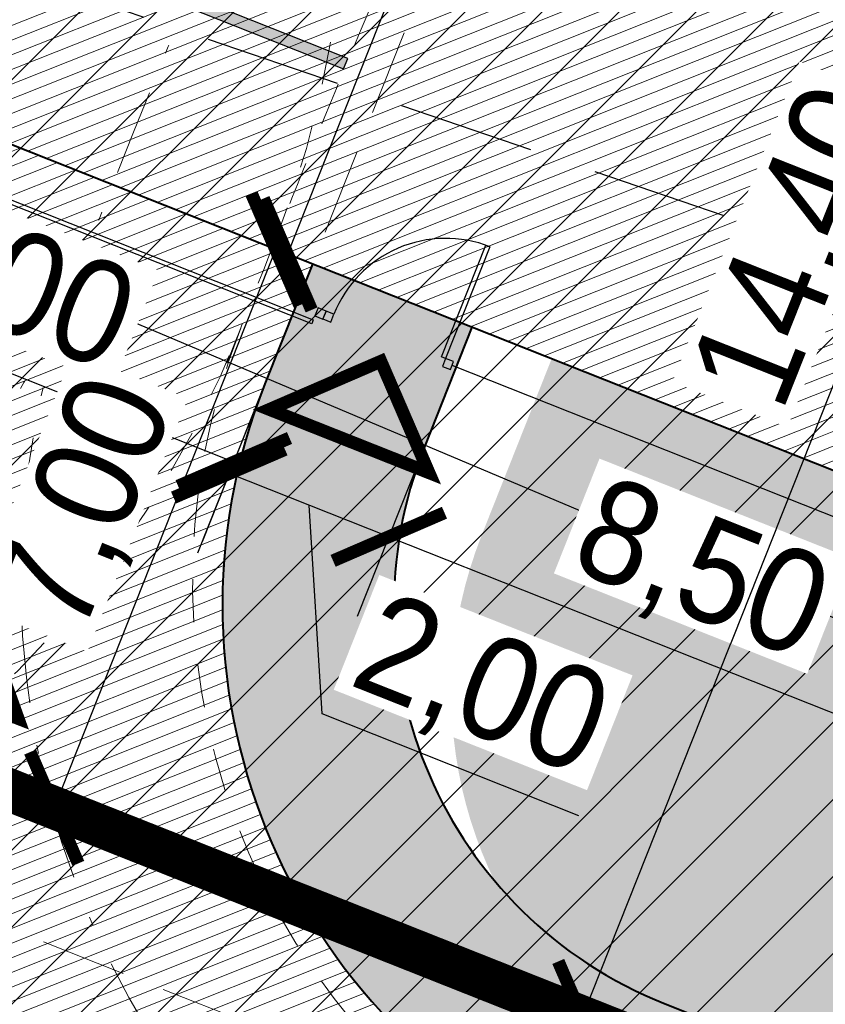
# Model space of a CAD drawing. Header units: millimetres. Extents: x -420 to 7389807, y 100 to 5530098.
# Tile 11 of 19: x 945 to 954, y 331 to 343. Entities that reach past the tile are written whole.
import ezdxf

# ---------------------------------------------------------------- set-up
doc = ezdxf.new("R2010")
doc.units = ezdxf.units.MM
for name, pattern in [('DASHDOTX2', [2, 1, -0.5, 0, -0.5]), ('HIDDEN', [0.375, 0.25, -0.125]), ('HIDDEN2', [4.762499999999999, 3.175, -1.5875]), ('sm05_500', [1, 0.5, -0.5])]:
    doc.linetypes.add(name, pattern=pattern)
for name, color, linetype, lineweight in [('_krawężnik', 50, 'sm05_500', 20), ('_wymiary', 7, 'Continuous', 9), ('A_OGODZENIE', 200, 'Continuous', 30), ('A_Z_drogi grube', 7, 'Continuous', 40), ('A_Z_drogi_cienkie', 7, 'Continuous', 20), ('A_Z_granice działek', 74, 'Continuous', 13), ('A_Z_hatch_kreskowanie', 252, 'Continuous', 9), ('A_Z_podkład mapa tiff', 7, 'Continuous', 15), ('A_Z_sieć_wodna', 160, 'Continuous', 30), ('A_Z_urządzenia proj PZT', 7, 'Continuous', 15), ('A_Z_wjazdy_wejścia', 5, 'Continuous', 13), ('A_Z_zieleń_trawa', 95, 'Continuous', 9)]:
    doc.layers.add(name, color=color, linetype=linetype, lineweight=lineweight)
doc.layers.add('_niewidoczna', color=121, linetype='Continuous', lineweight=30, plot=False)
doc.layers.add('_obwiednie', color=21, linetype='Continuous', lineweight=9, plot=False)
doc.layers.add('A_Z_sieć_elektryczna_strefa', color=7, linetype='Continuous', lineweight=5, true_color=0xff8484)
doc.layers.add('szlaban', color=31, linetype='Continuous')
doc.styles.get("Standard").update_dxf_attribs({"font": 'arial.ttf', "width": 0.9})
doc.linetypes.add('OGRODZENIE1', pattern='A,0.25,-0.1,[133,ltypeshp.shx,S=0.1,R=0,X=-0.1,Y=0],-0.1,1', length=1.45)
doc.dimstyles.new('1_500', dxfattribs={"dimtxt": 1.2, "dimasz": 1, "dimexe": 1, "dimexo": 0.625, "dimgap": 0.2, "dimtad": 1, "dimzin": 0, "dimtxsty": 'Standard', "dimblk": 'ARCHTICK', "dimblk1": 'ARCHTICK', "dimblk2": 'ARCHTICK', "dimcen": 1, "dimclrd": 256, "dimclre": 256, "dimclrt": 256, "dimadec": 0, "dimazin": 0, "dimtfac": 1, "dimtmove": 1, "dimatfit": 3, "dimldrblk": 'ARCHTICK', "dimfxl": 1, "dimfxlon": 1, "dimtfill": 1, "dimarcsym": 1})
picture_1 = doc.add_image_def('image1.tiff', size_in_pixel=(3306, 2337))

# ---------------------------------------------------------------- blocks, each defined once
blk = doc.blocks.new('szlaban')
h = blk.add_hatch(color=256)
h.dxf.hatch_style = 1
h.paths.add_polyline_path([(0, 2.91038304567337e-11), (0, -0.2499999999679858), (0.4500000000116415, -0.2499999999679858), (0.4500000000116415, 2.91038304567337e-11)])
h.paths.add_polyline_path([(5.450000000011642, -0.3799999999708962), (0.1750000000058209, -0.3799999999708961), (0.1750000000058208, -0.2499999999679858), (5.450000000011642, -0.2499999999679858)])
at = {"ltscale": 0.02}
blk.add_lwpolyline([(0, 2.91038304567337e-11), (0, -0.2499999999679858), (0.4500000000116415, -0.2499999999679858), (0.4500000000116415, 2.91038304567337e-11), (0, 2.91038304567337e-11)], close=True, dxfattribs=at)
blk.add_lwpolyline([(0.1750000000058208, -0.2499999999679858), (5.450000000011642, -0.2499999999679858), (5.450000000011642, -0.3799999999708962), (0.1750000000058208, -0.3799999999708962)], close=True)
blk = doc.blocks.new('_ArchTick')
at = {"color": 0, "linetype": 'ByBlock', "const_width": 0.15}
blk.add_lwpolyline([(-0.5, -0.5), (0.5, 0.5)], dxfattribs=at)
blk = doc.blocks.new('*D38')
at = {"layer": '_wymiary', "lineweight": -2}
for p, q in [((956.1100255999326, 358.1600872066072), (954.250892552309, 358.8973960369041)), ((955.1804590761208, 358.5287416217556), (947.908247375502, 340.1917727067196)), ((948.5468346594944, 339.9385170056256), (946.9786808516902, 340.560427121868))]:
    blk.add_line(p, q, dxfattribs=at)
at = {"layer": 'Defpoints', "color": 0}
for p in [(957.2211529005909, 357.7194280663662), (947.908247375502, 340.1917727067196), (949.1278137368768, 339.7081079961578)]:
    blk.add_point(p, dxfattribs=at)
at = {"layer": '_wymiary', "lineweight": -2}
for p, rotation in [((955.1804590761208, 358.5287416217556), 68.36734450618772), ((947.908247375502, 340.1917727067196), 248.3673445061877)]:
    blk.add_blockref('_ArchTick', p, dxfattribs=dict(at, rotation=rotation))
at = {"layer": '_wymiary', "insert": (950.6880867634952, 349.699841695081), "char_height": 1.2, "attachment_point": 5, "rotation": 68.36734450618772, "bg_fill": 3, "box_fill_scale": 1.1, "bg_fill_color": 257, "bg_fill_transparency": 0}
blk.add_mtext('19,73', dxfattribs=at)
blk = doc.blocks.new('*D39')
at = {"layer": '_wymiary', "lineweight": -2}
for p, q in [((947.7695904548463, 340.2467651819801), (946.8400239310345, 340.6154195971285)), ((947.7695904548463, 340.2467651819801), (945.1890094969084, 333.7397993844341)), ((945.6921550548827, 333.5402581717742), (944.2594429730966, 334.1084537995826))]:
    blk.add_line(p, q, dxfattribs=at)
at = {"layer": 'Defpoints', "color": 0}
for p in [(948.1982482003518, 340.076764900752), (945.1890094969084, 333.7397993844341), (946.2731341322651, 333.3098491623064)]:
    blk.add_point(p, dxfattribs=at)
at = {"layer": '_wymiary', "lineweight": -2}
for p, rotation in [((947.7695904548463, 340.2467651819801), 68.36734450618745), ((945.1890094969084, 333.7397993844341), 248.3673445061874)]:
    blk.add_blockref('_ArchTick', p, dxfattribs=dict(at, rotation=rotation))
at = {"layer": '_wymiary', "insert": (945.5945574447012, 337.2610640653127), "char_height": 1.2, "attachment_point": 5, "rotation": 68.36734450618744, "bg_fill": 3, "box_fill_scale": 1.1, "bg_fill_color": 257, "bg_fill_transparency": 0}
blk.add_mtext('7,00', dxfattribs=at)
blk = doc.blocks.new('*D43')
at = {"layer": '_wymiary', "lineweight": -2}
for p, q in [((947.5978434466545, 338.5651746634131), (946.8605346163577, 336.7060416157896)), ((949.456977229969, 337.8278655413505), (948.7196683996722, 335.9687324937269)), ((949.0883228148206, 336.8982990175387), (947.229189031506, 337.6356081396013)), ((948.3110327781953, 334.8324765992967), (948.1587559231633, 337.26695357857)), ((951.3043130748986, 333.6453792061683), (948.3110327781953, 334.8324765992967))]:
    blk.add_line(p, q, dxfattribs=at)
at = {"layer": 'Defpoints', "color": 0}
for p in [(948.1974465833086, 340.0770811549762), (950.0565804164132, 339.3397721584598), (947.229189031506, 337.6356081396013)]:
    blk.add_point(p, dxfattribs=at)
at = {"layer": '_wymiary', "lineweight": -2}
for p, rotation in [((947.229189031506, 337.6356081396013), 158.3673445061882), ((949.0883228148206, 336.8982990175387), 338.3673445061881)]:
    blk.add_blockref('_ArchTick', p, dxfattribs=dict(at, rotation=rotation))
at = {"layer": '_wymiary', "insert": (950.1472574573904, 335.0951943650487), "char_height": 1.2, "attachment_point": 5, "rotation": 338.36734450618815, "bg_fill": 3, "box_fill_scale": 1.1, "bg_fill_color": 257, "bg_fill_transparency": 0}
blk.add_mtext('2,00', dxfattribs=at)
blk = doc.blocks.new('*D44')
at = {"layer": '_wymiary', "lineweight": -2}
for p, q in [((943.0030439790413, 340.5421734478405), (942.2657351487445, 338.6830404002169)), ((947.282223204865, 337.7693344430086), (942.6343895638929, 339.6126069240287)), ((947.6508776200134, 338.6989009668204), (946.9135687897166, 336.8397679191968))]:
    blk.add_line(p, q, dxfattribs=at)
at = {"layer": 'Defpoints', "color": 0}
for p in [(943.5496120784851, 341.9203514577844), (948.1974465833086, 340.0770811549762), (942.6343895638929, 339.6126069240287)]:
    blk.add_point(p, dxfattribs=at)
at = {"layer": '_wymiary', "lineweight": -2}
for p, rotation in [((942.6343895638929, 339.6126069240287), 158.3673445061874), ((947.282223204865, 337.7693344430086), 338.3673445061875)]:
    blk.add_blockref('_ArchTick', p, dxfattribs=dict(at, rotation=rotation))
at = {"layer": '_wymiary', "insert": (944.6235555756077, 339.8146700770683), "char_height": 1.2, "attachment_point": 5, "rotation": 338.3673445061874, "bg_fill": 3, "box_fill_scale": 1.1, "bg_fill_color": 257, "bg_fill_transparency": 0}
blk.add_mtext('5,00', dxfattribs=at)
blk = doc.blocks.new('*D48')
at = {"layer": '_wymiary', "lineweight": -2}
for p, q in [((949.456977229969, 337.8278655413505), (948.7196683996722, 335.9687324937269)), ((949.0883228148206, 336.8982990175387), (956.9896393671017, 333.764736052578)), ((957.3582937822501, 334.6943025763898), (956.6209849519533, 332.8351695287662))]:
    blk.add_line(p, q, dxfattribs=at)
at = {"layer": 'Defpoints', "color": 0}
for p in [(950.0565804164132, 339.3397721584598), (957.9578959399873, 336.2062065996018), (956.9896393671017, 333.764736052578)]:
    blk.add_point(p, dxfattribs=at)
at = {"layer": '_wymiary', "lineweight": -2}
for p, rotation in [((949.0883228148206, 336.8982990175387), 158.3673445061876), ((956.9896393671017, 333.764736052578), 338.3673445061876)]:
    blk.add_blockref('_ArchTick', p, dxfattribs=dict(at, rotation=rotation))
at = {"layer": '_wymiary', "insert": (952.7139132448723, 336.4513739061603), "char_height": 1.2, "attachment_point": 5, "rotation": 338.36734450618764, "bg_fill": 3, "box_fill_scale": 1.1, "bg_fill_color": 257, "bg_fill_transparency": 0}
blk.add_mtext('8,50', dxfattribs=at)
blk = doc.blocks.new('*D51')
at = {"layer": '_wymiary', "lineweight": -2}
for p, q in [((939.8630727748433, 332.6246984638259), (939.1257639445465, 330.7655654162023)), ((939.4944183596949, 331.6951319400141), (944.1430530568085, 329.8515417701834)), ((944.5117074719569, 330.7811082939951), (943.7743986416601, 328.9219752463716))]:
    blk.add_line(p, q, dxfattribs=at)
at = {"layer": 'Defpoints', "color": 0}
for p in [(943.5496128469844, 341.9203534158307), (948.1982482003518, 340.076764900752), (944.1430530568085, 329.8515417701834)]:
    blk.add_point(p, dxfattribs=at)
at = {"layer": '_wymiary', "lineweight": -2}
for p, rotation in [((939.4944183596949, 331.6951319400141), 158.3673445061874), ((944.1430530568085, 329.8515417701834), 338.3673445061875)]:
    blk.add_blockref('_ArchTick', p, dxfattribs=dict(at, rotation=rotation))
at = {"layer": '_wymiary', "insert": (942.4309981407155, 331.5214626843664), "char_height": 1.2, "attachment_point": 5, "rotation": 338.3673445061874, "bg_fill": 3, "box_fill_scale": 1.1, "bg_fill_color": 257, "bg_fill_transparency": 0}
blk.add_mtext('5,00', dxfattribs=at)
blk = doc.blocks.new('*D52')
at = {"layer": '_wymiary', "lineweight": -2}
for p, q in [((944.5117074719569, 330.7811082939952), (943.7743986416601, 328.9219752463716)), ((944.1430530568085, 329.8515417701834), (1147.924372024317, 249.0344285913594)), ((1147.816792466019, 248.7631654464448), (1148.293026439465, 249.9639951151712))]:
    blk.add_line(p, q, dxfattribs=at)
at = {"layer": 'Defpoints', "color": 0}
for p in [(948.1982482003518, 340.076764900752), (1147.924372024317, 249.0344285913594), (1147.586383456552, 248.1821863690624)]:
    blk.add_point(p, dxfattribs=at)
at = {"layer": '_wymiary', "lineweight": -2}
for p, rotation in [((944.1430530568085, 329.8515417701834), 158.3673445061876), ((1147.924372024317, 249.0344285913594), 338.3673445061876)]:
    blk.add_blockref('_ArchTick', p, dxfattribs=dict(at, rotation=rotation))
at = {"layer": '_wymiary', "insert": (1026.503265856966, 298.1794566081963), "char_height": 1.2, "attachment_point": 5, "rotation": 338.3673445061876, "bg_fill": 3, "box_fill_scale": 1.1, "bg_fill_color": 257, "bg_fill_transparency": 0}
blk.add_mtext('219,00', dxfattribs=at)
blk = doc.blocks.new('*D66')
at = {"layer": '_wymiary', "lineweight": -2}
for p, q in [((884.0815909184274, 352.0125231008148), (883.5986363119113, 350.7947472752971)), ((1147.241674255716, 247.3129979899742), (883.9672907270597, 351.7243137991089)), ((1147.355974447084, 247.6012072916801), (1146.873019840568, 246.3834314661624))]:
    blk.add_line(p, q, dxfattribs=at)
at = {"layer": 'Defpoints', "color": 0}
for p in [(884.3119999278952, 352.5935021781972), (883.9672907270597, 351.7243137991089), (1147.586383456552, 248.1821863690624)]:
    blk.add_point(p, dxfattribs=at)
at = {"layer": '_wymiary', "lineweight": -2}
for p, rotation in [((883.9672907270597, 351.7243137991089), 158.3673445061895), ((1147.241674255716, 247.3129979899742), 338.3673445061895)]:
    blk.add_blockref('_ArchTick', p, dxfattribs=dict(at, rotation=rotation))
at = {"layer": '_wymiary', "insert": (1007.845915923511, 303.58654743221), "char_height": 1.2, "attachment_point": 5, "rotation": 338.36734450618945, "bg_fill": 3, "box_fill_scale": 1.1, "bg_fill_color": 257, "bg_fill_transparency": 0}
blk.add_mtext('283,00', dxfattribs=at)
blk = doc.blocks.new('*D68')
at = {"layer": '_wymiary', "lineweight": -2}
for p, q in [((957.3170790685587, 344.4211028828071), (955.7247303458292, 345.0528231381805)), ((956.6542539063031, 344.6840604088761), (951.3440630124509, 331.2989020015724)), ((952.0068881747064, 331.0359444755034), (950.414539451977, 331.6676647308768))]:
    blk.add_line(p, q, dxfattribs=at)
at = {"layer": 'Defpoints', "color": 0}
for p in [(957.8980312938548, 344.1906261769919), (951.3440630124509, 331.2989020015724), (952.5878404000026, 330.8054677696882)]:
    blk.add_point(p, dxfattribs=at)
at = {"layer": '_wymiary', "lineweight": -2}
for p, rotation in [((956.6542539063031, 344.6840604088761), 68.36066818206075), ((951.3440630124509, 331.2989020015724), 248.3606681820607)]:
    blk.add_blockref('_ArchTick', p, dxfattribs=dict(at, rotation=rotation))
at = {"layer": '_wymiary', "insert": (953.9099392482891, 340.2645271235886), "char_height": 1.2, "attachment_point": 5, "rotation": 68.36066818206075, "bg_fill": 3, "box_fill_scale": 1.1, "bg_fill_color": 257, "bg_fill_transparency": 0}
blk.add_mtext('14,40', dxfattribs=at)

msp = doc.modelspace()

# ---------------------------------------------------------------- hatches: boundary and pattern name
at = {"layer": 'A_Z_hatch_kreskowanie'}
h = msp.add_hatch(dxfattribs=at)
h.set_pattern_fill('ANSI31', color=256, scale=0.05, angle=358.3353577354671)
h.set_pattern_definition([(381.7026588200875, (1890.730470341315, 346.2210043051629), (-0.05870414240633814, 0.1474970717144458), [])])
h.paths.add_polyline_path([(907.0932663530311, 395.1062217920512), (968.444652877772, 370.7750189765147), (955.1691945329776, 337.312170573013), (905.437386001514, 357.0351830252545), (904.6435158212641, 362.1909885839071), (895.4772403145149, 365.8262294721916)])
h = msp.add_hatch(dxfattribs=at)
h.set_pattern_fill('APPIANRN', color=256, scale=0.0025, angle=358)
h.set_pattern_definition([(336.3671910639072, (1885.149869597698, 339.4787091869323), (0.1590967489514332, 0.36359041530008), []), (426.3671910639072, (1885.149869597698, 339.4787091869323), (-0.1172319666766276, 0.4845039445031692), [0.396875, -0.396875])])
edge = h.paths.add_edge_path()
edge.add_line((943.5496138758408, 341.920353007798), (942.8524392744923, 342.1968445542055))
edge.add_line((942.8524392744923, 342.1968445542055), (942.2994448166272, 340.8024654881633))
edge.add_ellipse((936.4896557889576, 343.1065599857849), major_axis=(-6.250000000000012, 0), ratio=1, start_angle=428.3673010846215, end_angle=518.3673010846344, ccw=False)
edge.add_line((934.1855612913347, 337.2967709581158), (915.5942356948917, 344.6698715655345))
edge.add_ellipse((917.8983301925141, 350.4796605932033), major_axis=(-6.249999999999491, 0), ratio=1, start_angle=338.36730108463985, end_angle=428.3673010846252, ccw=False)
edge.add_line((912.0885411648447, 352.7837550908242), (912.641525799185, 354.1781093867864))
edge.add_line((912.641525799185, 354.1781093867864), (911.9443511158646, 354.454600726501))
edge.add_line((911.9443511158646, 354.454600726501), (911.3913664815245, 353.0602464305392))
edge.add_ellipse((917.8983301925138, 350.4796605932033), major_axis=(6.99999999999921, 0), ratio=1, start_angle=158.3673010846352, end_angle=248.3673010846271)
edge.add_line((915.317744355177, 343.9726968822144), (933.9090699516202, 336.5995962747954))
edge.add_ellipse((936.4896557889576, 343.1065599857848), major_axis=(6.999999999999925, 0), ratio=1, start_angle=248.3673010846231, end_angle=338.3673010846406)
edge.add_line((942.9966194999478, 340.5259741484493), (943.5496138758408, 341.920353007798))
edge = h.paths.add_edge_path()
edge.add_line((894.8672869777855, 352.0831095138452), (895.6045972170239, 353.9422420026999))
edge.add_line((895.6045972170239, 353.9422420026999), (898.3932959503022, 352.8362766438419))
edge.add_ellipse((900.2365715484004, 357.4841078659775), major_axis=(5.000000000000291, 0), ratio=1, start_angle=248.3673010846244, end_angle=338.3673010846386)
edge.add_line((904.8844027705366, 355.6408322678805), (905.4373849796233, 357.0351834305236))
edge.add_line((905.4373849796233, 357.0351834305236), (907.296518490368, 356.2978727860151))
edge.add_line((907.296518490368, 356.2978727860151), (906.7435352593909, 354.9035220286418))
edge.add_ellipse((900.2365715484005, 357.4841078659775), major_axis=(-7.000000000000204, 0), ratio=1, start_angle=428.36730108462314, end_angle=518.36730108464, ccw=False)
edge.add_line((897.655985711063, 350.9771441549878), (894.8672869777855, 352.0831095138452))
edge = h.paths.add_edge_path()
edge.add_line((948.1982476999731, 340.0767636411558), (950.056579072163, 339.3397709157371))
edge.add_line((950.056579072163, 339.3397709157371), (949.503583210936, 337.945388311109))
edge.add_ellipse((954.1514144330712, 336.1021127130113), major_axis=(4.999999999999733, 0), ratio=1, start_angle=158.3673010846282, end_angle=248.3673010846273)
edge.add_line((952.3081388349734, 331.4542814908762), (954.1672713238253, 330.7169712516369))
edge.add_line((954.1672713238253, 330.7169712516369), (953.4299610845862, 328.8578387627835))
edge.add_line((953.4299610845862, 328.8578387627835), (951.570828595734, 329.5951490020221))
edge.add_ellipse((954.1514144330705, 336.1021127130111), major_axis=(-6.999999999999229, 0), ratio=1, start_angle=338.36730108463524, end_angle=428.3673010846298, ccw=False)
edge.add_line((947.6444507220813, 338.6826985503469), (948.1982476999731, 340.0767636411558))
h = msp.add_hatch(dxfattribs=at)
h.set_pattern_fill('ANSI31', color=256, scale=0.05, angle=358.3353577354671)
h.set_pattern_definition([(381.7025487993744, (1844.276985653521, 266.6329658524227), (-0.05870385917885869, 0.1474971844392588), [])])
edge = h.paths.add_edge_path()
edge.add_line((1147.838433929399, 255.160991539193), (1148.960890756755, 254.8118638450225))
edge.add_line((1148.960890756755, 254.8118638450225), (1147.149482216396, 246.0748753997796))
edge.add_line((1147.149482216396, 246.0748753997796), (1132.086258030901, 250.988899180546))
edge.add_ellipse((1134.257241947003, 257.6437341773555), major_axis=(-6.999999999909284, 0), ratio=1, start_angle=427.91121950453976, end_angle=431.93229854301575, ccw=False)
edge.add_line((1131.624942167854, 251.1575181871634), (951.9918812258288, 324.0493116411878))
edge.add_line((951.9918812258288, 324.0493116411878), (916.0233356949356, 338.3140147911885))
edge.add_ellipse((913.442749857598, 331.8070510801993), major_axis=(6.999999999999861, 0), ratio=1, start_angle=68.36730108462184, end_angle=98.89709974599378)
edge.add_line((912.3601272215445, 338.7228249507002), (909.2287741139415, 338.2326305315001))
edge.add_line((909.2287741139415, 338.2326305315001), (903.5788964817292, 340.4868982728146))
edge.add_ellipse((895.3559909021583, 336.8285073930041), major_axis=(9.000000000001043, 0), ratio=1, start_angle=23.98439873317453, end_angle=68.36730108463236)
edge.add_line((898.6738869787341, 345.1946035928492), (883.7283489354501, 351.121829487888))
edge.add_line((883.7283489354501, 351.121829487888), (885.5716245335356, 355.7696607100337))
edge.add_line((885.5716245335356, 355.7696607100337), (897.655985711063, 350.9771441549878))
edge.add_ellipse((900.2365715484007, 357.4841078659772), major_axis=(7.000000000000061, 0), ratio=1, start_angle=248.3673010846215, end_angle=338.3673010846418)
edge.add_line((906.7435352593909, 354.9035220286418), (907.2965190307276, 356.2978741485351))
edge.add_line((907.2965190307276, 356.2978741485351), (911.9443511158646, 354.454600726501))
edge.add_line((911.9443511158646, 354.454600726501), (911.3913664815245, 353.0602464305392))
edge.add_ellipse((917.8983301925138, 350.4796605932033), major_axis=(6.99999999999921, 0), ratio=1, start_angle=158.3673010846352, end_angle=248.3673010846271)
edge.add_line((915.317744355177, 343.9726968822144), (933.9090699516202, 336.5995962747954))
edge.add_ellipse((936.4896557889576, 343.1065599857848), major_axis=(6.999999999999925, 0), ratio=1, start_angle=248.3673010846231, end_angle=338.3673010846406)
edge.add_line((942.9966194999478, 340.5259741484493), (943.5496130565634, 341.9203539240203))
edge.add_line((943.5496130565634, 341.9203539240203), (948.1974471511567, 340.077082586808))
edge.add_line((948.1974471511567, 340.077082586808), (947.6444507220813, 338.6826985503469))
edge.add_ellipse((954.151414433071, 336.1021127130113), major_axis=(6.999999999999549, 0), ratio=1, start_angle=158.3673010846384, end_angle=248.367301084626)
edge.add_line((951.5708285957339, 329.5951490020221), (953.8684309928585, 328.6838785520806))
edge.add_line((953.8684309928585, 328.6838785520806), (1133.342514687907, 255.8565344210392))
edge.add_ellipse((1135.974814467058, 262.3427504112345), major_axis=(6.999999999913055, 0), ratio=1, start_angle=247.9112195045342, end_angle=251.9322985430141)
edge.add_line((1133.803830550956, 255.6879154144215), (1141.317853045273, 253.2366417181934))
edge.add_ellipse((1143.178696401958, 258.9407860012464), major_axis=(6.000000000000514, 0), ratio=1, start_angle=251.9322985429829, end_angle=320.9524047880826)
at = {"layer": 'A_Z_sieć_elektryczna_strefa', "transparency": 33554508}
h = msp.add_hatch(dxfattribs=at)
h.set_pattern_fill('ANSI31', color=256, scale=0.2)
h.set_pattern_definition([(45, (750.8043739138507, 243.5266941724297), (-0.4490128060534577, 0.4490128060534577), [])])
h.paths.add_polyline_path([(1158.878430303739, 261.583857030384), (1158.598954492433, 243.5266941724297), (1154.295684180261, 243.9434890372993), (1115.730771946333, 257.4598740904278), (1093.540781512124, 267.381427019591), (897.7257209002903, 350.0575696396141), (813.4830990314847, 383.7020613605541), (750.8043739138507, 411.84949910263), (751.0908401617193, 431.4525673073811), (820.5111998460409, 400.2776311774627), (904.5650948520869, 366.7085124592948), (1100.715851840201, 283.8906336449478), (1122.392734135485, 274.198500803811), (1158.196294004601, 261.6499255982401)])
at = {"layer": 'A_Z_zieleń_trawa'}
h = msp.add_hatch(dxfattribs=at)
h.set_pattern_fill('AR-CONC', color=256, scale=0.015, angle=358)
h.set_pattern_definition([(386.3673339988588, (1852.013183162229, 375.055093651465), (2.407741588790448, -1.314524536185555), [0.28575, -3.14325]), (691.3673339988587, (1852.013183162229, 375.055093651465), (0.664522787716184, 2.837427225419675), [0.2286, -2.51460876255]), (436.8187786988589, (1852.213827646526, 374.9455502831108), (3.072264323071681, 1.522902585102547), [0.242850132, -2.671353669]), (382.5515339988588, (1852.318647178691, 375.75318801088), (3.472368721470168, -2.207763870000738), [0.428625, -4.714874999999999]), (433.0028916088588, (1852.608011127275, 375.5692081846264), (4.750202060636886, 1.972605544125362), [0.3642753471, -4.0070341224]), (687.5514851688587, (1852.318647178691, 375.75318801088), (4.750202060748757, 1.972605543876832), [0.34289950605, -3.7718959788]), (357.3673339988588, (1852.591328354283, 375.4259324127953), (1.468559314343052, -2.316998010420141), [0.28575, -3.14325]), (662.3673339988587, (1852.591328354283, 375.4259324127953), (1.956819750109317, 2.159493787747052), [0.2286, -2.5146]), (407.8187789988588, (1852.713708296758, 375.2328492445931), (3.42537906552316, -0.1575042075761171), [0.242850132, -2.671349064]), (373.8673339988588, (1852.013183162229, 375.055093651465), (0.5508791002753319, 1.143384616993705), [0, -2.48412, 0, -2.5527, 0, -2.524125]), (343.8673339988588, (1852.013183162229, 375.055093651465), (1.520629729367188, 0.9748915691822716), [0, -1.45542, 0, -2.42697, 0, -0.962025]), (303.8673339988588, (1851.234807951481, 375.3956860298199), (1.828840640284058, -0.8940403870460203), [0, -0.9525, 0, -2.9718, 0, -3.94335]), (293.8673339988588, (1850.885760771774, 375.5484180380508), (2.1884847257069, -0.5413000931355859), [0, -1.23825, 0, -1.97358, 0, -2.80035])])
h.paths.add_polyline_path([(968.444652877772, 370.7750189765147), (955.1691945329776, 337.312170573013), (905.4698295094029, 357.0223146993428), (904.6435158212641, 362.1909885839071), (895.4772403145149, 365.8262294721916), (907.0932663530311, 395.1062217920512)])
edge = h.paths.add_edge_path()
edge.add_line((943.3061274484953, 340.6282598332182), (943.7820067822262, 341.8281926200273))
edge.add_line((943.7820067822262, 341.8281926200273), (950.9861436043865, 338.9711160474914))
edge.add_line((950.9861436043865, 338.9711160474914), (950.1705878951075, 336.9146825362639))
edge.add_arc((954.8184201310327, 335.0714096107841), 4.999999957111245, 158.3673338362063, 231.6146535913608)
edge.add_line((951.7136835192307, 331.1521481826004), (937.7557403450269, 336.6877397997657))
edge.add_arc((937.4963384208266, 342.932354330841), 6.249999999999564, 272.3787049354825, 338.3673010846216)
edge = h.paths.add_edge_path()
edge.add_line((973.7587628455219, 375.5571748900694), (955.3495543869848, 329.7102042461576))
edge.add_line((955.3495543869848, 329.7102042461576), (914.9094980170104, 345.748258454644))
edge.add_arc((918.1733614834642, 351.0783770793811), 6.25003754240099, 158.3674266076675, 238.5190518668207, ccw=False)
edge.add_line((912.3635325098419, 353.3824726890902), (912.6739679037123, 354.1652375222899))
edge.add_line((912.6739679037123, 354.1652375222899), (905.4698295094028, 357.0223146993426))
edge.add_line((905.4698295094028, 357.0223146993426), (904.814634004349, 355.3702350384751))
edge.add_arc((900.1668027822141, 357.2135106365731), 4.999999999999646, 251.1851352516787, 338.3673010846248, ccw=False)
edge.add_line((898.5542463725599, 352.4806825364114), (895.9893033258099, 353.3546030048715))
edge.add_line((895.9893033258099, 353.3546030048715), (895.9540692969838, 353.2657601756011))
edge.add_line((895.9540692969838, 353.2657601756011), (885.7199583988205, 357.3244890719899))
edge.add_line((885.7199583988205, 357.3244890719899), (901.6766501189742, 402.4729458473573))
edge.add_line((901.6766501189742, 402.4729458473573), (973.7587628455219, 375.5571748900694))

# ---------------------------------------------------------------- linework, layer by layer
at = {"layer": '_krawężnik'}
for points in [[(947.7330709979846, 340.2624373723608), (947.7330709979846, 340.2624373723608, 0.4141865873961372), (941.0017212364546, 355.8400625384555)], [(971.2594768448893, 316.9459238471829), (971.2594768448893, 316.9459238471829), (950.3766875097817, 325.2277831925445, -0.4142135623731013), (943.6457451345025, 340.8064357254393), (943.6457451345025, 340.8064357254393)], [(947.3636012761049, 339.3308163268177), (947.3636012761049, 339.3308163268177, -0.4141865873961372), (931.7853562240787, 332.6009012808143), (923.6678763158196, 335.8201910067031)], [(972.7340952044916, 320.6641896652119), (972.7340952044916, 320.6641896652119), (951.8513058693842, 328.9460490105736, -0.4142135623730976), (947.3640109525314, 339.3318173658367)]]:
    msp.add_lwpolyline(points, format="xyb", dxfattribs=at)
at = {"layer": '_krawężnik', "linetype": 'DASHDOTX2'}
for points in [[(945.5045362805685, 340.0682967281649), (945.5045362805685, 340.0682967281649, -0.4141865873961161), (932.5226654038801, 334.4600341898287), (924.4051855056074, 337.679323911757)], [(971.9967860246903, 318.8050567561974), (951.1139966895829, 327.086916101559, -0.4142135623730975), (945.5048780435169, 340.069126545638)]]:
    msp.add_lwpolyline(points, format="xyb", dxfattribs=at)
at = {"layer": '_krawężnik'}
for points, knots in [([(952.7686396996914, 359.7412109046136), (952.4603101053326, 358.9586168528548), (951.9181994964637, 357.5842648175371), (951.0297971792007, 355.5880383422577), (949.9715543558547, 353.6221155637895), (948.6727376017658, 351.4271213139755), (947.6396861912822, 349.6579655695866), (946.4759025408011, 347.4898618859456), (945.4710425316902, 345.3307130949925), (944.3596084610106, 342.6354312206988), (943.7570247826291, 341.0965596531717), (943.4579219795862, 340.3328201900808)], [0, 0, 0, 0, 2.519131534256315, 4.498141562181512, 6.991141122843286, 9.609406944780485, 12.22767276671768, 12.99780698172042, 16.64004190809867, 19.0947085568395, 21.54937520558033, 21.54937520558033, 21.54937520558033, 21.54937520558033]), ([(956.4902165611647, 358.2749688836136), (956.181884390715, 357.492368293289), (955.623088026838, 356.0718367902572), (954.6186167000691, 353.8133260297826), (953.4366471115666, 351.6213381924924), (952.1058160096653, 349.3751430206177), (951.118220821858, 347.681081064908), (950.0665652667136, 345.7216311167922), (949.1401061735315, 343.7345447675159), (948.0753084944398, 341.1538942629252), (947.4815653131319, 339.6378958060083), (947.1824954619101, 338.8742070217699)], [0, 0, 0, 0, 2.519152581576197, 4.498141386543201, 6.991140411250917, 9.609406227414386, 12.22767204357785, 12.99843253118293, 16.64077907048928, 19.09507713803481, 21.54937520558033, 21.54937520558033, 21.54937520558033, 21.54937520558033])]:
    msp.add_open_spline(points, degree=3, knots=knots, dxfattribs=at)
at = {"layer": '_krawężnik', "linetype": 'DASHDOTX2'}
msp.add_spline([(954.6294281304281, 359.0080898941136), (952.8980400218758, 354.9163084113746), (948.7601276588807, 347.5127698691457), (945.3202087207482, 339.6035136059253)], degree=3, dxfattribs=at)
at = {"layer": '_niewidoczna'}
msp.add_lwpolyline([(1159.466592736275, 252.4847745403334), (1156.245989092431, 252.7967073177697), (1119.061753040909, 265.8291874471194), (1097.128316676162, 275.6360303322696), (901.145407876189, 358.3830410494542), (816.9971494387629, 391.9898462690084), (754.4913382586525, 420.05963271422)], dxfattribs=at)
at = {"layer": '_obwiednie'}
msp.add_lwpolyline([(1131.624942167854, 251.1575181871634), (951.9918812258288, 324.0493116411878), (916.0233356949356, 338.3140147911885, 0.1340049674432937), (912.3601272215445, 338.7228249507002), (909.2287741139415, 338.2326305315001), (903.5788964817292, 340.4868982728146, 0.196114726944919), (898.6738869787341, 345.1946035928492), (883.7283489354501, 351.121829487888), (885.5716245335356, 355.7696607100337), (897.655985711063, 350.9771441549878, 0.4142135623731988), (906.7435352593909, 354.9035220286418), (907.2965190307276, 356.2978741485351), (911.9443511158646, 354.454600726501), (911.3913664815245, 353.0602464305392, 0.4142135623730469), (915.317744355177, 343.9726968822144), (933.9090699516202, 336.5995962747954, 0.4142135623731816), (942.9966194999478, 340.5259741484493), (943.5496130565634, 341.9203539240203), (948.1974471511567, 340.077082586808), (947.6444507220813, 338.6826985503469, 0.4142135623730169), (951.5708285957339, 329.5951490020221), (953.8684309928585, 328.6838785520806), (1133.342514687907, 255.8565344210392, 0.0175470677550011)], format="xyb", dxfattribs=at)
msp.add_lwpolyline([(948.1982476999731, 340.0767636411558), (950.056579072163, 339.3397709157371), (949.503583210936, 337.945388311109, 0.4142135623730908), (952.3081388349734, 331.4542814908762), (954.1672713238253, 330.7169712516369), (953.4299610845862, 328.8578387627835), (951.570828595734, 329.5951490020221, -0.4142135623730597), (947.6444507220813, 338.6826985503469)], format="xyb", close=True, dxfattribs=at)
at = {"layer": '_wymiary'}
msp.add_lwpolyline([(943.5496139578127, 341.9203532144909), (948.1974471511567, 340.0770825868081)], dxfattribs=at)
at = {"layer": 'A_Z_drogi grube'}
msp.add_lwpolyline([(907.0932663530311, 395.1062217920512), (968.444652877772, 370.7750189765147), (955.1691945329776, 337.312170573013), (905.437386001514, 357.0351830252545), (904.6435158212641, 362.1909885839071), (895.4772403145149, 365.8262294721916)], close=True, dxfattribs=at)
for points in [[(948.1974465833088, 340.0770811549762), (947.6444507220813, 338.682698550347, 0.4142135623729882), (951.5708285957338, 329.5951490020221), (953.8536555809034, 328.6898064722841, -0.001990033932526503), (953.8684309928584, 328.6838785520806), (1133.342514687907, 255.8565344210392, 0.01754706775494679), (1133.803830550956, 255.6879154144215), (1141.317853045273, 253.2366417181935, 0.3338997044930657), (1148.140526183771, 255.5673240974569, 0.3338997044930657)], [(950.056579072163, 339.3397709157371), (949.503583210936, 337.9453883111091, 0.4142135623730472), (952.3081388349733, 331.4542814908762), (954.1672713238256, 330.7169712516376), (953.4299610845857, 328.8578387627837)]]:
    msp.add_lwpolyline(points, format="xyb", dxfattribs=at)
at = {"layer": 'A_Z_drogi_cienkie', "linetype": 'HIDDEN', "ltscale": 4}
for points in [[(949.8214477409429, 344.1673436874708), (948.1984588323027, 340.0772951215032)], [(933.9090699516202, 336.5995962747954), (951.5708285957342, 329.595149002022)]]:
    msp.add_lwpolyline(points, dxfattribs=at)
at = {"layer": 'A_Z_granice działek', "linetype": 'ByBlock', "ltscale": 6, "const_width": 0.5}
for points in [[(885.7199583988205, 357.3244890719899), (710.8468517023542, 428.3282528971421), (712.615791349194, 415.0268063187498), (882.7527500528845, 348.7964074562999), (1046.789719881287, 283.3466272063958), (1092.330995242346, 265.1807855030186), (1130.171616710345, 242.5967933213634), (1137.656745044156, 242.1655513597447), (1203.115683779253, 237.7729538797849), (1212.94205702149, 237.5006019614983), (1208.611097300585, 247.8592449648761), (1181.250991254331, 250.2340581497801), (1156.328860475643, 252.5201389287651), (1146.572047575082, 255.5548869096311), (1124.499450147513, 262.7839326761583), (1118.838845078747, 264.711299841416), (1098.574982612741, 272.4185654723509), (1027.485761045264, 300.741634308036), (955.3402745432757, 329.7139304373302)], [(901.6766501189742, 402.4729458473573), (973.7587628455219, 375.5571748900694), (955.3495543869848, 329.7102042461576), (885.7199583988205, 357.3244890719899)]]:
    msp.add_lwpolyline(points, close=True, dxfattribs=at)
at = {"layer": 'A_Z_sieć_wodna', "color": 136, "linetype": 'HIDDEN2', "ltscale": 0.5, "true_color": 0x027587}
msp.add_lwpolyline([(957.5019993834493, 339.0960036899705), (914.9522190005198, 353.658334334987)], dxfattribs=at)
at = {"layer": 'A_Z_urządzenia proj PZT', "lineweight": 30}
msp.add_lwpolyline([(941.2276692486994, 342.168819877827), (943.0868021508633, 341.4315106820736), (943.0960185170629, 341.4547498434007), (948.2086340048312, 339.4271495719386), (948.1902012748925, 339.3806712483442), (943.0775857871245, 341.4082715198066), (943.0868021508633, 341.4315106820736)], dxfattribs=at)
for points in [[(949.7513027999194, 338.9768992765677), (949.7048244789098, 338.9953320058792), (950.2209409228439, 340.2967250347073), (950.2674192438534, 340.278292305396)], [(948.3568888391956, 339.529719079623), (948.263932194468, 339.5665845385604), (948.2270667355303, 339.4736278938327), (948.3200233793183, 339.4367624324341)], [(948.4499097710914, 339.4930157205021), (948.3569531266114, 339.5298811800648), (948.3200876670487, 339.4369245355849), (948.4130443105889, 339.4000590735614)], [(949.8442594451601, 338.9400338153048), (949.7513027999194, 338.9768992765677), (949.7144373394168, 338.8839426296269), (949.8073939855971, 338.8470771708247)]]:
    msp.add_lwpolyline(points, close=True, dxfattribs=at)
msp.add_arc((949.7513027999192, 338.9768992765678), 1.400000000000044, 68.36733285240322, 158.3673328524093, dxfattribs=at)
at = {"layer": 'A_Z_wjazdy_wejścia', "const_width": 0.15}
msp.add_lwpolyline([(949.556777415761, 337.6453140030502), (948.9958655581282, 338.9435350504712), (947.6976445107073, 338.3826231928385)], close=True, dxfattribs=at)

# ---------------------------------------------------------------- block references
at = {"layer": 'szlaban', "ltscale": 0.02, "xscale": -1, "rotation": 158.365971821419}
msp.add_blockref('szlaban', (943.4039456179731, 344.1296780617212), dxfattribs=at)

# ---------------------------------------------------------------- pictures from other files: only their frames are drawn
at = {"layer": 'A_Z_podkład mapa tiff'}
image = msp.add_image(picture_1, insert=(743.5877335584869, 215.9958086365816), size_in_units=(419.80593849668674, 296.7593703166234), rotation=-0.44367172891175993, dxfattribs=dict(at, fade=20))
image.dxf.flags = 7

# ---------------------------------------------------------------- next in the draw order: dimensions: what is measured, and where the dimension line sits
at = {"layer": '_wymiary', "color": 2}
dim = msp.add_linear_dim(base=(947.908247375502, 340.1917727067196), p1=(957.2211529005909, 357.7194280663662), p2=(949.1278137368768, 339.7081079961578), angle=68.36734450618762, dimstyle='1_500', dxfattribs=at)
dim.commit()
dim.dimension.update_dxf_attribs({"geometry": '*D38', "text_midpoint": (950.6880867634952, 349.699841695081)})

# ---------------------------------------------------------------- next in the draw order: dimensions: what is measured, and where the dimension line sits
dim = msp.add_linear_dim(base=(942.6343895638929, 339.6126069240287), p1=(948.1974465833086, 340.0770811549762), p2=(943.5496120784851, 341.9203514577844), angle=338.3673445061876, dimstyle='1_500', dxfattribs=at)
dim.commit()
dim.dimension.update_dxf_attribs({"geometry": '*D44', "text_midpoint": (944.2839710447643, 338.9584036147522), "dimtype": 160})

# ---------------------------------------------------------------- next in the draw order: dimensions: what is measured, and where the dimension line sits
dim = msp.add_linear_dim(base=(947.229189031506, 337.6356081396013), p1=(950.0565804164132, 339.3397721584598), p2=(948.1974465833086, 340.0770811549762), angle=338.3673445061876, dimstyle='1_500', dxfattribs=at)
dim.commit()
dim.dimension.update_dxf_attribs({"geometry": '*D43', "text_midpoint": (948.4969460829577, 334.7587457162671), "dimtype": 160})

# ---------------------------------------------------------------- next in the draw order: dimensions: what is measured, and where the dimension line sits
for base, p1, p2, picture, middle in [((944.1430530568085, 329.8515417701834), (943.5496128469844, 341.9203534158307), (948.1982482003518, 340.076764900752), '*D51', (942.091413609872, 330.6651962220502)), ((956.9896393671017, 333.764736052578), (950.0565804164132, 339.3397721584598), (957.9578959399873, 336.2062065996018), '*D48', (952.3743287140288, 335.5951074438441))]:
    dim = msp.add_linear_dim(base=base, p1=p1, p2=p2, angle=338.3673445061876, dimstyle='1_500', dxfattribs=at)
    dim.commit()
    dim.dimension.update_dxf_attribs({"geometry": picture, "text_midpoint": middle, "dimtype": 160})

# ---------------------------------------------------------------- next in the draw order: dimensions: what is measured, and where the dimension line sits
dim = msp.add_linear_dim(base=(1147.924372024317, 249.0344285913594), p1=(948.1982482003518, 340.076764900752), p2=(1147.586383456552, 248.1821863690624), angle=338.3673445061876, text='219,00', dimstyle='1_500', dxfattribs=at)
dim.commit()
dim.dimension.update_dxf_attribs({"geometry": '*D52', "text_midpoint": (1026.163681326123, 297.3231901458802), "dimtype": 160})

# ---------------------------------------------------------------- next in the draw order: linework, layer by layer
at = {"layer": 'A_Z_sieć_wodna', "linetype": 'HIDDEN', "ltscale": 20}
msp.add_circle((893.4877438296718, 367.5581865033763), 75, dxfattribs=at)

# ---------------------------------------------------------------- next in the draw order: dimensions: what is measured, and where the dimension line sits
at = {"layer": '_wymiary', "color": 2}
dim = msp.add_linear_dim(base=(883.9672907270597, 351.7243137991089), p1=(1147.586383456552, 248.1821863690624), p2=(884.3119999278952, 352.5935021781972), angle=158.3673445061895, text='283,00', dimstyle='1_500', dxfattribs=at)
dim.commit()
dim.dimension.update_dxf_attribs({"geometry": '*D66', "text_midpoint": (1007.506331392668, 302.7302809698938), "dimtype": 161})

# ---------------------------------------------------------------- next in the draw order: dimensions: what is measured, and where the dimension line sits
dim = msp.add_linear_dim(base=(951.3440630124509, 331.2989020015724), p1=(957.8980312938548, 344.1906261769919), p2=(952.5878404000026, 330.8054677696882), angle=248.36066818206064, dimstyle='1_500', dxfattribs=at)
dim.commit()
dim.dimension.update_dxf_attribs({"geometry": '*D68', "text_midpoint": (954.7661661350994, 339.9248428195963), "dimtype": 161})

# ---------------------------------------------------------------- next in the draw order: linework, layer by layer
at = {"layer": 'A_OGODZENIE', "linetype": 'OGRODZENIE1', "ltscale": 3}
msp.add_lwpolyline([(905.4249376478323, 356.5022352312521), (904.9867999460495, 356.6759946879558), (904.1929297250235, 361.8318005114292), (894.8667114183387, 365.530472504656), (906.8479855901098, 395.7413822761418), (971.5562788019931, 370.0788719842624), (957.7716007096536, 335.7421575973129), (949.8257598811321, 338.8933869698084)], dxfattribs=at)

# ---------------------------------------------------------------- next in the draw order: dimensions: what is measured, and where the dimension line sits
at = {"layer": '_wymiary', "color": 2}
dim = msp.add_linear_dim(base=(945.1890094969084, 333.7397993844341), p1=(948.1982482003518, 340.076764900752), p2=(946.2731341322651, 333.3098491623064), angle=68.36734450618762, dimstyle='1_500', dxfattribs=at)
dim.commit()
dim.dimension.update_dxf_attribs({"geometry": '*D39', "text_midpoint": (946.4508239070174, 336.9214795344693), "dimtype": 160})

# ---------------------------------------------------------------- next in the draw order: linework, layer by layer
at = {"layer": 'A_Z_wjazdy_wejścia', "const_width": 0.1444507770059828}
msp.add_lwpolyline([(942.5919097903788, 335.1419077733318), (944.1811997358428, 334.5214759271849), (944.3455619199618, 334.9425039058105), (944.7721360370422, 334.775976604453), (944.0999255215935, 336.659052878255), (942.3296978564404, 335.7294630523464), (942.7562719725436, 335.5629357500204)], close=True, dxfattribs=at)

doc.saveas('drawing.dxf')
